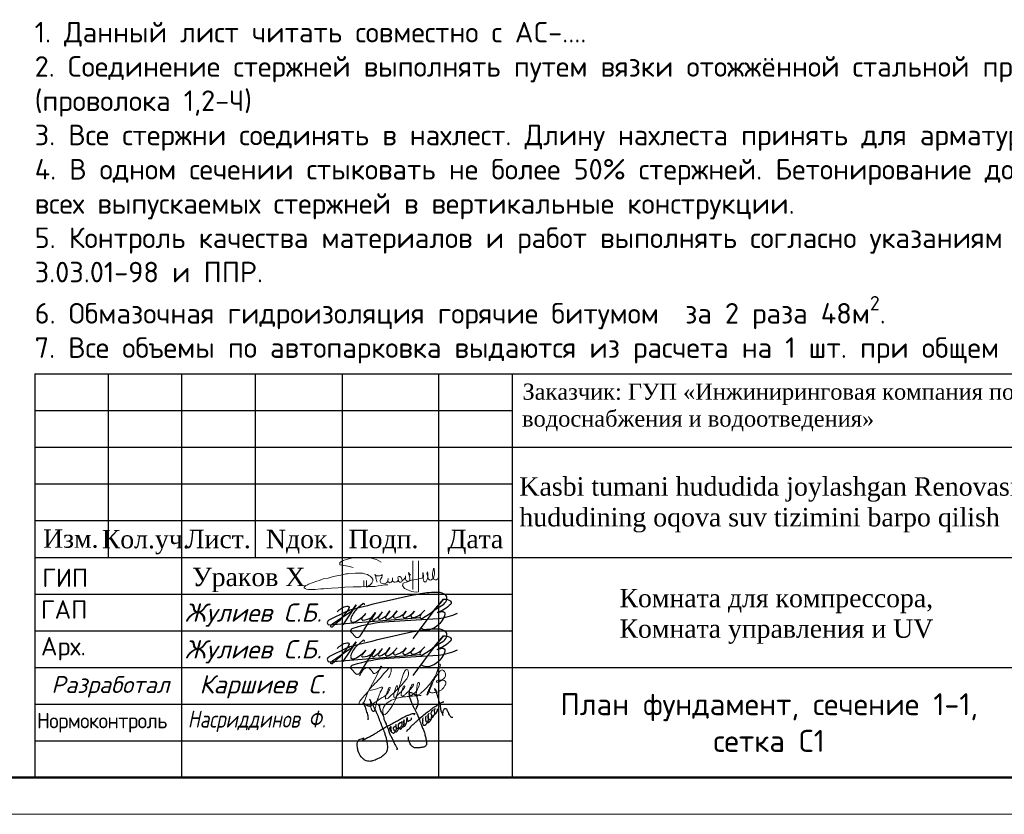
# Model space of a CAD drawing. Header units: millimetres. Extents: x 2842173 to 10151342, y -218675 to 375325.
# Tile 33 of 107: x 2951280 to 2964688, y -10775 to 48. Entities that reach past the tile are written whole.
import ezdxf
from ezdxf import colors
from ezdxf.entities.mleader import LeaderData, LeaderLine
from ezdxf.enums import TextEntityAlignment as Align
from ezdxf.math import Vec2, Vec3

# ---------------------------------------------------------------- set-up
doc = ezdxf.new("R2010")
doc.units = ezdxf.units.MM
for name, color, linetype in [('BC-Form$1$SHEET-TEXT', 7, 'Continuous'), ('GP', 7, 'Continuous'), ('SHTAMP', 7, 'Continuous'), ('TEXT', 7, 'Continuous')]:
    doc.layers.add(name, color=color, linetype=linetype)
doc.layers.add('Графа', color=7, linetype='Continuous', lineweight=30)
doc.layers.add('НАДПИСИ', color=7, linetype='Continuous', lineweight=13)
doc.layers.add('ПОДПИСИ', color=7, linetype='Continuous', lineweight=25, true_color=0xffffff)
doc.styles.add('geniso', font='geniso.shx', dxfattribs={"height": 250})
doc.styles.add('ISO', font='times.ttf')
doc.styles.add('ISOCPEUR', font='isocpeur.ttf')
doc.styles.add('PDF ISOCPEUR Italic', font='isocpeui.ttf')
doc.styles.add('style2', font='times.ttf', dxfattribs={"height": 350})
doc.styles.add('ГОСТ 250', font='isocpeui.ttf', dxfattribs={"height": 250})
doc.styles.add('ГОСТ 350', font='isocpeui.ttf', dxfattribs={"height": 350})
doc.styles.add('ГОСТ300', font='isocpeur.ttf')

# ---------------------------------------------------------------- blocks, each defined once
blk = doc.blocks.new('*U20')
at = {"lineweight": 50}
blk.add_line((395, 0), (0, 0), dxfattribs=at)
at = {"lineweight": 9}
blk.add_line((400, -5), (-20, -5), dxfattribs=at)
blk = doc.blocks.new('_Dot')
at = {"color": 0, "linetype": 'ByBlock', "lineweight": -2}
blk.add_line((-0.5, 0), (-1, 0), dxfattribs=at)
at = {"color": 0, "linetype": 'ByBlock', "const_width": 0.5}
blk.add_lwpolyline([(-0.25, 0, 1), (0.25, 0, 1)], format="xyb", close=True, dxfattribs=at)
blk = doc.blocks.new('подпис')
at = {"layer": 'ПОДПИСИ', "color": 5, "lineweight": 25}
for points in [[(11455381.02076253, 532518.8265893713), (11455520.01904331, 532605.2702562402, 0.1790300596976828), (11455562.38426757, 532677.7809668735, 0.2639526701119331), (11455545.66076253, 532730.5065893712, 0.1902036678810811), (11455439.45901756, 532772.4229382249, 0.04243607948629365), (11455181.10076253, 532752.0665893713, 0.01389890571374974), (11454173.66076253, 532516.8665893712), (11454115.122983, 532492.9723789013), (11453881.62076253, 532379.6665893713, 0.2217818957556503), (11453846.71110048, 532334.3072421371, 0.2704920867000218), (11453871.59758817, 532304.8980453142), (11455179.16571194, 532409.5663401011)], [(11454538.22076253, 532483.5465893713), (11454488.44919385, 532397.7542070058, 0.6452880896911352), (11454509.57958188, 532375.5303088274, 0.1289702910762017), (11454636.22076253, 532493.3465893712), (11454593.66471792, 532430.2462473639), (11454582.42349859, 532413.578232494, 0.6938576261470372), (11454605.04768595, 532386.9903729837, 0.1002803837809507), (11454700.90076253, 532446.3065893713), (11454745.98076253, 532507.0665893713), (11454700.90076253, 532446.3065893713), (11454684.07896387, 532423.6337303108, 0.6318076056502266), (11454708.26387874, 532389.2855289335, 0.1426768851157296), (11454804.78076253, 532452.1865893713), (11454847.90076253, 532505.1065893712), (11454804.78076253, 532452.1865893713, 0.2019410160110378), (11454796.94076253, 532428.6665893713, 0.5360950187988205), (11454830.26112056, 532405.1456650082, 0.09716650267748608), (11454943.94076253, 532461.9865893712), (11454981.18076253, 532503.1465893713), (11454943.94076253, 532461.9865893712, 0.1970871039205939), (11454931.50490046, 532430.8969341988, 0.4881573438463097), (11454969.61588562, 532408.5758270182, 0.09308930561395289), (11455063.50076253, 532465.9065893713), (11455098.78076253, 532503.1465893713), (11455063.50076253, 532465.9065893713, 0.2268041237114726), (11455047.82076253, 532430.6265893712, 0.3554158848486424), (11455072.65359272, 532410.4224256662, 0.1279368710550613), (11455200.70076253, 532467.8665893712), (11455245.78076253, 532516.8665893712), (11455200.70076253, 532467.8665893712, 0.1962325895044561), (11455176.61503475, 532419.8081579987, 0.5294087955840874), (11455206.4873876, 532399.5025652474, 0.06123247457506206), (11455381.02076253, 532518.8265893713), (11455512.34076253, 532675.6265893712), (11455381.02076253, 532518.8265893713), (11455075.26076253, 532109.1865893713)], [(11455512.34076253, 532675.6265893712, -0.1430989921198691), (11455604.46076253, 532656.0265893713, -0.4709364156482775), (11455617.20360619, 532603.8353161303, -0.1267238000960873), (11455422.18076253, 532481.5865893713), (11455496.66076253, 532497.2665893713, -0.5178320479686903), (11455533.44071973, 532462.0553827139, -0.1764750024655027), (11455420.31685878, 532289.3910754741, -0.1730786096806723), (11455270.70117688, 532232.9431715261, -0.1633059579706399), (11455188.27827521, 532260.6010775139)], [(11453991.38076253, 532491.3865893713, -0.1634131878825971), (11454128.58076253, 532575.6665893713, -0.667805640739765), (11454157.77631411, 532540.4816576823, -0.07943418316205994), (11453916.90076253, 532275.7865893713, -0.8665421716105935), (11453897.75835008, 532296.8279901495), (11453922.78076253, 532318.9065893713), (11454157.98076253, 532477.6665893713), (11454199.402983, 532506.6923789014), (11454263.82076253, 532591.3465893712), (11454071.74076253, 532309.1065893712)], [(11454383.13191177, 532593.1715958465, 0.6195339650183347), (11454359.7346624, 532609.2129194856), (11454272.62677659, 532534.0152307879, 0.1142519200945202), (11454185.42076253, 532395.3465893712, 0.2155377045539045), (11454192.20979691, 532352.8259456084, 0.2402728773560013), (11454244.70532085, 532349.124356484, 0.088579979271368), (11454402.98076253, 532469.8265893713), (11454351.11930181, 532410.1073315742), (11454341.92672384, 532399.5219387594, 0.5390945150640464), (11454362.38253118, 532374.4334744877, 0.1119156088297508), (11454481.38076253, 532411.0265893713), (11454538.22076253, 532483.5465893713), (11454481.38076253, 532411.0265893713), (11454316.88571881, 532145.5914051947, -0.3584232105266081), (11454263.82076253, 532124.8665893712), (11454185.42076253, 532207.1865893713, -0.4021260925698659), (11454220.70076253, 532260.1065893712, -0.05884634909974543), (11454732.26076253, 532356.1465893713), (11455437.86076253, 532399.2665893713, 0.09127989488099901), (11455712.26076253, 532475.7065893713)]]:
    blk.add_lwpolyline(points, format="xyb", dxfattribs=at)
blk.add_lwpolyline([(11454115.122983, 532492.9723789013), (11454173.66076253, 532516.8665893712)], dxfattribs=at)
blk = doc.blocks.new('A$C6E532752')
at = {"color": 5, "lineweight": 25}
for points in [[(2046.206071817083, 1804.097365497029), (2069.547857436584, 1871.953801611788), (2101.376143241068, 1944.051351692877), (2114.107457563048, 2003.425559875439), (2114.107457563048, 2056.438790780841), (2099.25530021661, 2124.295226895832), (2073.789543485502, 2221.839460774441), (2014.377786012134, 2300.299375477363), (1903.424538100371, 2359.967700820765), (1855.492860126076, 2375.934655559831), (1800.904612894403, 2377.265119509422), (1790.253476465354, 2367.951871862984), (1791.582913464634, 2336.01796238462), (1799.57204780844, 2288.117098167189), (1807.561182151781, 2236.22345475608), (1818.21231858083, 2190.984905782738), (1846.174288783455, 2131.108478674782), (1864.814559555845, 2060.586952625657), (1890.11139958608, 2014.017939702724), (1957.493522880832, 1857.665534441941), (2008.612721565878, 1770.394591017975), (2053.344366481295, 1685.251834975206), (2112.981346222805, 1540.50873349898), (2153.45253656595, 1434.079941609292), (2221.707396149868, 1250.395450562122), (2279.217276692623, 1118.424248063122), (2326.076020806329, 992.838995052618), (2364.495186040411, 847.3897349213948), (2392.18501266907, 704.7762081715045), (2398.575694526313, 623.8898268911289), (2394.315239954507, 570.6754309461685), (2362.364958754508, 528.1047465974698), (2328.284450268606, 504.6905233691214), (2294.207069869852, 489.7904370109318), (2253.735879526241, 483.4044875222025), (2187.708217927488, 477.0185380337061), (2145.106800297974, 466.3762137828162), (2062.037320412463, 466.3762137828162), (2017.308803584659, 466.3762137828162), (1987.488749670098, 466.3762137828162), (1944.890460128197, 487.6608622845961), (1912.940178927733, 508.9468981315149), (1883.120125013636, 532.3611213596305), (1855.430298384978, 574.933193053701), (1823.480017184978, 638.7899132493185), (1801.789861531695, 681.5048814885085), (1783.011954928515, 738.8327556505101), (1780.881727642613, 757.9906041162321), (1778.751500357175, 800.5612884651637), (1777.106126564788, 847.8877918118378)], [(2742.715320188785, 2429.273912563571), (2708.79121605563, 2488.231917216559), (2682.243141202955, 2516.236865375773), (2685.192927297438, 2488.231917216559), (2725.016603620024, 2429.273912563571), (2736.815747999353, 2401.270351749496), (2758.937579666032, 2329.046553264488), (2784.012325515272, 2236.190158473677), (2801.711042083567, 2186.076478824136), (2816.459972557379, 2124.170365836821), (2835.632018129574, 2047.526485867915), (2868.082793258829, 1947.2991265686), (2878.40548054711, 1889.815869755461), (2884.305052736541, 1839.70219010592), (2893.154411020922, 1773.375995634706), (2934.451416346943, 1684.939682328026), (2949.200346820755, 1649.565157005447), (2956.576376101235, 1618.613487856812), (2962.475948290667, 1587.660431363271), (2966.899063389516, 1625.983065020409), (2966.899063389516, 1656.934734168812), (2971.325306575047, 1687.887790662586), (2987.547566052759, 1767.479778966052), (3018.521884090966, 1820.54156694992), (3030.321028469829, 1830.859252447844), (3087.843421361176, 1813.171989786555), (3105.542137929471, 1777.797464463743), (3118.814611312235, 1748.319155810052), (3152.73871544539, 1695.25736782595), (3166.011188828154, 1642.195579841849), (3207.308194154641, 1584.712323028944), (3241.232298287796, 1543.442968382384), (3278.103060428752, 1531.651922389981), (3307.604049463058, 1534.59864337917)], [(384.9447256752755, 1433.355747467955), (380.4371522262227, 1569.275334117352), (320.9159117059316, 1748.782529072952), (257.8943417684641, 1943.563006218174), (210.2629601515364, 2040.162458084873), (245.4476833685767, 2007.407240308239), (286.797866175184, 1974.50357660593), (353.4136081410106, 1930.885446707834), (398.5925695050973, 1917.876311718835), (436.1139737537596, 1916.346070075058), (474.3986312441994, 1940.834098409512), (484.3553323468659, 1982.15478482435), (467.2665927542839, 2067.42378927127), (447.6659992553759, 2120.062437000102), (426.8423237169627, 2156.786849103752), (466.0403826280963, 2093.131293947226), (506.4646516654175, 2007.440536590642), (555.4630073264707, 1921.751166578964), (602.0120708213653, 1822.594837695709), (711.4200437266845, 1592.3399463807), (748.6536639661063, 1490.507428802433), (825.079086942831, 1290.758868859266), (868.1903827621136, 1186.968807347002), (942.7295692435, 996.3323300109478), (981.9213719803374, 874.9174363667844), (1013.277316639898, 753.5011553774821), (1032.871653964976, 630.1273304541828), (1048.549626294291, 522.4207937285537), (1042.653182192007, 416.0044879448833), (1007.380872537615, 308.2965638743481), (928.9972670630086, 226.0478097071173), (815.3382238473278, 135.966105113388), (703.6404912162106, 81.13267743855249), (535.1148010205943, 12.59228019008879), (401.8614204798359, 0.8414672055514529), (313.6806463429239, 18.46629933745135), (227.4580547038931, 71.34079573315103), (137.3159699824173, 159.4649563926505), (35.41540601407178, 347.4640906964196), (11.90157560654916, 492.3792229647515), (7.982082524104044, 660.7932065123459), (74.6072087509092, 750.8762984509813), (213.738264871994, 813.5426765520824), (217.1603921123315, 816.5337925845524), (215.9310538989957, 774.7538949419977), (182.72953787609, 707.170765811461), (202.4052054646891, 721.9154695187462), (286.0189724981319, 778.440070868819), (362.2535821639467, 822.6769566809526), (423.7330051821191, 853.3969391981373), (562.67950416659, 928.3538075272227), (731.611845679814, 1029.086160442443), (844.8955184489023, 1104.559121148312), (993.6704669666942, 1191.516524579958), (1118.065104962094, 1256.632954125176), (1274.050294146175, 1345.427202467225), (1396.471109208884, 1406.596635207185), (1522.839570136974, 1481.578475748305), (1750.173297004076, 1594.364082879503), (1859.184002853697, 1631.997206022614), (1961.954175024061, 1660.028513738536), (1990.666886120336, 1660.028513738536), (2000.420261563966, 1660.124240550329), (1991.020359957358, 1645.251901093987), (1976.91894350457, 1626.464473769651), (1958.119140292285, 1607.675659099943)], [(1706.752320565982, 1035.527603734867), (1747.010800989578, 1085.469252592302), (1819.194537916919, 1143.732197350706), (1891.378274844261, 1238.063339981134), (1978.830204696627, 1312.974425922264), (2059.344037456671, 1390.658814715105), (2164.841901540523, 1487.764647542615), (2228.695542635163, 1541.866944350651), (2392.679250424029, 1676.708563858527), (2462.088374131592, 1723.874135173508), (2559.259270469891, 1807.107904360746), (2641.158845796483, 1859.822856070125), (2721.67267855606, 1912.537807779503), (2859.249075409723, 2009.382819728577), (2948.427709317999, 2051.158555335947), (2988.836337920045, 2062.297549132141), (2996.09037180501, 2054.603333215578)], [(794.7804357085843, 1929.900431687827), (766.0395718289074, 1944.260840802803), (746.8800386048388, 1957.823526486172), (731.7119444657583, 1968.993041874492), (756.4613692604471, 1918.732303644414), (777.2162268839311, 1862.088390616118), (824.318961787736, 1731.250649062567), (861.039575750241, 1649.877309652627), (906.7722085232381, 1551.504830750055), (928.4811326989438, 1464.719458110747), (970.625849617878, 1361.34282543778), (998.7223275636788, 1298.80685777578), (1019.154992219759, 1250.309435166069), (1060.086011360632, 1147.851224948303), (1085.626842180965, 1069.99896739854), (1109.891413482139, 993.4244546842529), (1161.07317390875, 879.343067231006), (1222.374295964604, 765.7569619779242), (1251.747033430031, 693.0101343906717), (1282.396030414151, 624.0937666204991), (1324.575156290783, 550.9806799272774), (1376.936205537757, 469.3007372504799), (1387.149409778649, 436.922877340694), (1385.547829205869, 415.3011039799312), (1368.718720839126, 405.6909644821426), (1364.711641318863, 408.8943443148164)], [(2396.720738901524, 1571.303632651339), (2369.888008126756, 1531.973786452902), (2367.204109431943, 1503.370892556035), (2362.730944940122, 1468.511072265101), (2364.520210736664, 1422.924299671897), (2379.725841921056, 1396.109693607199), (2400.299270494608, 1370.187150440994), (2431.398803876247, 1345.60395172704), (2460.224034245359, 1344.265994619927), (2479.902829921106, 1343.372544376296), (2493.31919530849, 1364.823674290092), (2508.524826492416, 1391.639667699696), (2559.509517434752, 1447.058555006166), (2580.145507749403, 1567.162407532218), (2580.145507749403, 1600.253362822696), (2569.27227713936, 1620.793007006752), (2560.820185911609, 1642.187255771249), (2559.131018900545, 1670.899749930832), (2569.27227713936, 1697.923845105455), (2582.228813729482, 1730.014524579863), (2598.013141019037, 1762.173183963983), (2617.729473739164, 1772.306352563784)], [(2574.439897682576, 1490.590253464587), (2602.630197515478, 1514.841461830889), (2618.361347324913, 1528.061473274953), (2634.092497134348, 1554.502883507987), (2640.886702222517, 1569.151860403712), (2659.855822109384, 1603.655766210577), (2699.898064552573, 1635.589042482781), (2712.479230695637, 1645.877593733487), (2727.922596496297, 1665.883110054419), (2741.651770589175, 1684.746841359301), (2773.010843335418, 1745.149072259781), (2779.326451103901, 1787.033020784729), (2781.62246700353, 1808.263562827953), (2782.194906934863, 1823.180297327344), (2775.306859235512, 1789.902050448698), (2777.60287513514, 1775.558289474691), (2793.678114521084, 1754.902108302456), (2801.141730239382, 1748.591075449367), (2814.92408181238, 1745.722045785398), (2841.906960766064, 1748.591075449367)], [(2581.894117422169, 1587.58870016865), (2613.544093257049, 1576.288363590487), (2640.120320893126, 1580.243684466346), (2650.302244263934, 1592.112421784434), (2661.610278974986, 1605.675107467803), (2679.143206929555, 1630.540493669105), (2687.057267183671, 1672.92666111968), (2683.10023705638, 1709.094747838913), (2674.61686495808, 1730.56946261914), (2671.78907425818, 1756.000885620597), (2669.530595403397, 1791.691725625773), (2677.447783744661, 1808.080433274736), (2687.626579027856, 1818.252447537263), (2704.027139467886, 1819.947783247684), (2712.510511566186, 1817.687798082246)], [(1178.186938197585, 1041.131090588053), (1183.880056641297, 1072.840250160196), (1175.743902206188, 1086.660982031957), (1165.981142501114, 1109.427315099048), (1170.864086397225, 1133.81822927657), (1174.930599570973, 1159.0235150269), (1176.560332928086, 1187.47935034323), (1170.050783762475, 1192.358643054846), (1154.591777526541, 1193.984611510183), (1138.319468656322, 1180.975476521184), (1125.303498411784, 1161.462467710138), (1119.607251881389, 1141.949458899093), (1126.930103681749, 1111.866267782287), (1137.506166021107, 1084.222029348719), (1154.591777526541, 1051.699885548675), (1189.576303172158, 1015.112820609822), (1234.323588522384, 985.0296294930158), (1242.459742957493, 980.1517241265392), (1267.681508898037, 978.5257556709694), (1299.409695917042, 1006.982978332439), (1323.004856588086, 1037.877766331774), (1339.27716545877, 1067.147973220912), (1359.747367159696, 1125.825734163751), (1356.481644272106, 1168.264620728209), (1352.39636257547, 1190.2998229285), (1349.130639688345, 1210.703507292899), (1349.130639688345, 1234.37161467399), (1349.130639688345, 1252.326634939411), (1349.130639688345, 1274.363224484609), (1336.0646200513, 1239.268942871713), (1332.795769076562, 1222.945440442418), (1331.162907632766, 1213.967930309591), (1302.581576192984, 1209.071989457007), (1299.312725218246, 1204.17466125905), (1291.964848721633, 1181.322312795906), (1255.212953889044, 1175.609225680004), (1246.229087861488, 1151.125359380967), (1261.747527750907, 1109.502231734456), (1274.813547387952, 1085.018365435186), (1289.512428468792, 1051.556989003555), (1310.745883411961, 1034.41772765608), (1336.0646200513, 1025.440217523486), (1363.013090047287, 1023.807312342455), (1376.082237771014, 1036.866391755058), (1388.331826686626, 1049.924083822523), (1399.764984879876, 1067.879104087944), (1415.280296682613, 1090.731452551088), (1431.61516729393, 1156.02268757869), (1431.61516729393, 1173.977707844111), (1429.982305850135, 1222.129681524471), (1430.798736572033, 1266.201473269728), (1434.064459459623, 1281.707829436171), (1437.333310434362, 1297.214185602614), (1451.290834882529, 1311.666159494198), (1473.4251788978, 1314.123147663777), (1479.162090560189, 1328.869238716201), (1484.082571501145, 1345.25378432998), (1525.889455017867, 1340.338420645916), (1526.709013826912, 1343.615329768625), (1545.565122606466, 1371.470444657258), (1545.565122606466, 1380.481251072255), (1542.286887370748, 1322.31542047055), (1532.449053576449, 1233.837486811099), (1507.856033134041, 1193.694656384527), (1490.639041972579, 1173.214668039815), (1470.143815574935, 1154.371746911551), (1447.189912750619, 1141.264110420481), (1418.499098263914, 1133.8903712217), (1395.545195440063, 1131.433383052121), (1372.591292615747, 1136.348746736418), (1360.294782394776, 1149.456383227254)], [(1431.63023398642, 1173.11633534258), (1448.009471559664, 1156.830122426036), (1470.143815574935, 1132.251916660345), (1479.981649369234, 1124.879564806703), (1492.278159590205, 1119.144280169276), (1505.394228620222, 1118.325746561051), (1513.592944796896, 1124.879564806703), (1520.972102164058, 1130.613462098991), (1537.366406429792, 1144.54101954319), (1550.482475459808, 1156.010201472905), (1574.25593709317, 1180.58701989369), (1593.931604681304, 1206.803680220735), (1602.949879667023, 1225.645214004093), (1607.04767371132, 1238.752850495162), (1609.506350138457, 1252.680407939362), (1617.705066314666, 1282.172590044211), (1622.622419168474, 1317.400056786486), (1625.903782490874, 1344.435250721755), (1633.279811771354, 1391.131899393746), (1630.821135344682, 1422.262536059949), (1630.821135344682, 1442.7439117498), (1617.705066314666, 1418.985626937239), (1610.325908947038, 1398.504251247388), (1600.491203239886, 1381.301172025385), (1602.949879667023, 1340.338420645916), (1617.705066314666, 1316.581523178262), (1634.922057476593, 1296.918681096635), (1651.316361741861, 1291.184783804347), (1665.251989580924, 1290.364862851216), (1717.735034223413, 1369.107795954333), (1718.554593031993, 1380.576977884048), (1720.193710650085, 1402.696808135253), (1731.67066206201, 1431.370456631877), (1740.688937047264, 1451.031911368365), (1743.970300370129, 1470.693366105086), (1744.789859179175, 1490.354820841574), (1738.230260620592, 1507.559287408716), (1729.211985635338, 1509.197741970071), (1727.572868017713, 1503.462457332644), (1719.374151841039, 1486.259378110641), (1712.817681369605, 1470.693366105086), (1704.618965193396, 1444.478093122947), (1704.618965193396, 1428.093547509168), (1716.095916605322, 1412.527535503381), (1732.493348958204, 1404.335262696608), (1746.428976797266, 1399.419899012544), (1762.823281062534, 1396.142989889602), (1784.95762507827, 1398.599978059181), (1798.893252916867, 1408.430705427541), (1821.847155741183, 1416.622978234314), (1834.9632247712, 1425.635171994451), (1857.09756878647, 1434.647365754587), (1868.574520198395, 1444.478093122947), (1877.592795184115, 1455.127354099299), (1880.871030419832, 1470.693366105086), (1880.871030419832, 1480.524093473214), (1877.592795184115, 1493.631729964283), (1875.134118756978, 1503.462457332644)], [(2278.707398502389, 1501.604802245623), (2264.61536631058, 1460.76136254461), (2268.841411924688, 1419.916535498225), (2261.796959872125, 1363.580613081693), (2264.61536631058, 1307.243303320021), (2278.707398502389, 1264.990320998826), (2318.16821672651, 1252.315536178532), (2344.947770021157, 1253.723691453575), (2408.366607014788, 1314.285467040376), (2443.601379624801, 1367.805078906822), (2453.467366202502, 1397.381889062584), (2474.606978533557, 1467.802138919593), (2471.788572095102, 1514.280974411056), (2466.151759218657, 1559.350267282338), (2460.514946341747, 1587.517534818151), (2460.514946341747, 1626.95420658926), (2468.970165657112, 1643.854844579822), (2485.880604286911, 1657.939172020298), (2454.349486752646, 1623.496942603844), (2449.926371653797, 1577.542523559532), (2446.388505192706, 1520.098112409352), (2450.81162029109, 1481.213603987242), (2482.646162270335, 1457.352655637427), (2515.365952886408, 1453.817700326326), (2550.556932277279, 1457.118194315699), (2569.422425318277, 1493.16280732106), (2573.864308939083, 1512.016827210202), (2589.401517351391, 1561.370241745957), (2589.723710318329, 1562.176289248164)], [(1530.306610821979, 1229.293488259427), (1542.302527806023, 1211.813383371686), (1557.057714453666, 1204.441031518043), (1585.428251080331, 1194.20264315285), (1591.067052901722, 1202.197102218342), (1608.705559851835, 1199.525667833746), (1619.362952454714, 1205.259565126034), (1644.775531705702, 1223.283952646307), (1669.368552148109, 1249.499225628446), (1675.928150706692, 1260.148486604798), (1684.943297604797, 1281.449783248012), (1698.13667327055, 1313.373595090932), (1704.257351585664, 1323.816470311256), (1703.799406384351, 1324.04960184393)]]:
    blk.add_spline(points, degree=3, dxfattribs=at)
blk = doc.blocks.new('A$C194E077B')
at = {"color": 5, "lineweight": 20}
for points in [[(-162.2544096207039, 199.7434229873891), (-240.4484645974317, 220.6954568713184), (-363.7708476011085, 241.0990534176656), (-363.7708476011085, 276.1616470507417), (-310.3631611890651, 306.9965891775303), (-248.3861532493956, 323.603278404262), (-145.3415479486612, 351.2139971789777), (-37.20661012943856, 351.2139971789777), (76.14627316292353, 351.2139971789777), (194.5864970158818, 319.4780348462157), (265.6846752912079, 278.4294824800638)], [(835.2751156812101, 300.1175734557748), (835.2751156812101, -170.9497752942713), (798.7631466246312, -176.9175655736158), (728.5535804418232, -165.4817502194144), (620.1258657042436, -121.4862891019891), (592.9732395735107, -75.04949680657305), (601.8662064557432, -42.03351798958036), (665.1668836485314, -20.08791127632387), (729.7600514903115, 6.524556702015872), (797.6828921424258, 16.8188391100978), (885.2531333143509, 35.54044824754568), (885.2531333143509, 35.54044824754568), (904.7859178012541, 45.17574729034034)], [(747.6666440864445, 298.6816550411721), (746.2527769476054, -137.625113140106)], [(962.3765172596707, 113.5266920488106), (966.7742989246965, 97.11394743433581), (977.8299313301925, 53.12657872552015), (986.705751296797, 20.00156765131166), (1013.03803035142, 4.798619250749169), (1031.839896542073, 9.836564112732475), (1060.60747799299, 38.6041455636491), (1075.853176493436, 95.50186696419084), (1075.853176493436, 122.5859678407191), (1073.676376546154, 180.1113364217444)], [(1063.925040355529, 182.080066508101), (1055.681247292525, 151.3138119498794), (1045.44982268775, 113.1296154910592), (1045.44982268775, 80.16596012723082), (1054.694882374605, 45.66292765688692), (1069.736477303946, 19.61012101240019), (1087.975179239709, 9.080001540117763), (1109.252766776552, 9.080001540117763), (1131.614045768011, 31.44128053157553), (1138.474853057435, 57.04616191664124), (1138.474853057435, 93.35557849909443)], [(42.05177246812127, -99.20019937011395), (83.06963820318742, -75.51852354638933), (95.62863474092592, -68.2675835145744), (110.4253241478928, -53.47089410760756), (122.3907353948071, -41.50548286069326), (130.8750715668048, -26.81018154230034), (136.7864069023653, -4.748777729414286), (136.7864069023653, 21.53364607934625), (124.8524340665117, 42.20389336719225), (109.6659834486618, 57.39034398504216), (99.92591582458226, 67.1304116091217), (80.30695065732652, 78.45742642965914), (58.30450778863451, 91.16054274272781), (13.0961304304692, 103.2740909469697), (-18.90538802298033, 111.8488719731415), (-86.595019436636, 111.8488719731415), (-126.6805462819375, 111.8488719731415), (-230.8532248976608, 105.0649502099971), (-248.8390005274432, 100.2456761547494), (-271.038254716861, 100.2456761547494), (-316.8142624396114, 87.98003185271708), (-347.8845914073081, 79.65476229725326), (-409.2683891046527, 69.94344542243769), (-436.2532585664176, 65.67426319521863), (-496.8529337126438, 49.43662917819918), (-542.8993285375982, 37.09853487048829), (-616.9775303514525, 24.26447264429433), (-665.3555747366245, 4.769887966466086), (-728.1785342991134, -12.06347331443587), (-786.7814659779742, -36.63670061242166), (-841.0117928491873, -57.69081082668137), (-858.5049702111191, -64.48227430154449), (-880.3153924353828, -77.07452744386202), (-894.0726033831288, -90.83173839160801), (-904.4079418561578, -101.167076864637), (-904.4079418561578, -112.2755301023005), (-893.9757900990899, -122.7076818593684), (-871.1194254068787, -130.2353718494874), (-840.4398756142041, -134.081221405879), (-808.3811494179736, -134.2097729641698), (-760.2624158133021, -134.2097729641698), (-736.7498630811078, -134.2097729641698), (-653.585880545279, -127.3688624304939), (-611.7686853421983, -123.9290597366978), (-490.563826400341, -116.1595425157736), (-388.5334769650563, -108.7773857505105), (-287.3057848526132, -101.6620965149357), (-158.1883137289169, -96.81179389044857), (-38.8776144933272, -96.81179389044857), (84.74035741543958, -89.47234771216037), (174.1118179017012, -89.47234771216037), (221.6060949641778, -81.85631366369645), (269.1003720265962, -75.20553888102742), (318.1073958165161, -67.04295659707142), (369.2320238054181, -63.11284620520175), (369.2320238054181, -63.11284620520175)], [(0, 0), (0, -92.172981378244)], [(41.15087875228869, 2.42133409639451), (41.23947148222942, -97.7932527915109)], [(203.088096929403, -24.0591691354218), (196.4213109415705, 0.8216148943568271), (190.8937137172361, 21.45088857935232), (184.7601887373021, 44.34151543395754), (184.7601887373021, 65.27444187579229), (175.5787288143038, 81.17719695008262), (168.5294168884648, 93.38696336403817), (188.5064732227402, 73.40990702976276), (200.4919787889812, 70.19840049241), (219.7813791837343, 70.19840049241), (241.5791639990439, 70.19840049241), (258.7997285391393, 74.8126368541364), (272.1971487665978, 78.4024647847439), (279.1524812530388, 90.44945403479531), (279.1524812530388, 70.04889638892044), (274.1359315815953, 51.32687813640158), (262.4684565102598, 26.24771665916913), (251.8804355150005, -0.2958822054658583), (251.8804355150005, -16.47008694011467), (261.2771289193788, -32.74563733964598), (282.259291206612, -44.85969438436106), (302.7043217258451, -50.33792380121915), (328.7434857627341, -43.36075082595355), (346.7897109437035, -32.94175785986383), (360.7508457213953, -18.98062308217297), (368.155257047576, -6.155806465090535), (370.6627580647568, 33.08915586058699), (368.155257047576, -6.155806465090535), (372.2777313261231, -21.54108992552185), (382.0610925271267, -27.18951614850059), (392.163115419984, -33.02192178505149), (406.2885427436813, -29.23702494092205), (418.3444147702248, -26.00666376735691), (432.7706854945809, -11.58039304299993), (437.5745841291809, -3.259796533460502), (437.5745841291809, 38.88784123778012), (437.5745841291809, -3.259796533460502), (452.5390460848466, -18.2242584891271), (463.8060653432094, -24.72927509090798), (477.4434255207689, -24.72927509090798), (504.2163590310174, -20.03774645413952), (520.7946595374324, -3.459445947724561), (527.8734682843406, 8.801410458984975), (524.1269463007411, 22.78362085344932), (521.7185289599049, 40.9794443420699), (521.7185289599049, 47.73200879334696), (525.9580116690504, 54.5381206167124), (534.7997369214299, 63.37984586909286), (549.1751194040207, 63.37984586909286), (568.560710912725, 48.85369395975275), (579.0630990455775, 24.73178537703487), (585.3898042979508, 1.120199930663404), (580.3427368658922, -17.71571215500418), (565.4721935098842, -26.30122436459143), (548.660719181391, -26.30122436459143), (530.5041369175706, -8.144642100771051), (527.8734682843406, 8.801410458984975)], [(592.8985166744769, 1.864389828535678), (614.8021364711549, 19.86218934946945), (620.7994601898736, 30.24985873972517), (635.0700924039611, 44.52049095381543), (637.1924162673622, 69.8023532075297), (635.0700924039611, 44.52049095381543), (635.0700924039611, 19.37587776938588), (645.8683202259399, 0.672798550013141), (664.0536994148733, -9.826535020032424), (679.5393743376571, -9.826535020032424), (701.1637827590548, 0.2518442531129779), (704.6022413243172, 13.08434631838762), (704.6022413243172, 34.95036695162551), (698.5661520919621, 65.94750181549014), (686.3942246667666, 94.19598949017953), (679.7147308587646, 121.9397105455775)], [(681.6744153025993, 122.8952947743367), (690.7926054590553, 107.1021261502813), (705.0528414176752, 87.22385435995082), (717.383672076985, 87.22385435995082)], [(898.0572597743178, 116.2493360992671), (898.0572597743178, 60.11319226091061), (905.7786058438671, 31.29673642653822), (917.1929428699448, -11.30214928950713)], [(909.9510945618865, 54.70704719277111), (903.4646544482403, 116.2431989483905)], [(951.5736010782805, -13.16716199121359), (967.4217099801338, 14.28256783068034), (977.8299313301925, 53.12657872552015), (977.8299313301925, 112.2285032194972), (972.6938103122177, 131.3967678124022)]]:
    blk.add_lwpolyline(points, dxfattribs=at)
for centre, radius, start, end in [((1068.241640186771, 178.3265749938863), 5.720291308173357, 18.18012315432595, 138.9914690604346), ((680.8262248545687, 122.1475150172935), 1.130752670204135, 41.39997294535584, 190.5897412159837), ((900.7601133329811, 115.5028211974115), 2.804050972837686, 15.30983531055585, 164.5601084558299), ((899.2257711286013, 54.35408662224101), 10.73112966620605, 301.2070641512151, 10.14962501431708), ((978.7416052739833, 116.0060813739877), 16.55184210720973, 111.9119975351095, 188.6150681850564), ((934.8374322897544, -3.86241744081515), 19.14882808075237, 202.8625354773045, 330.9274189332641)]:
    blk.add_arc(centre, radius, start, end, dxfattribs=at)
blk = doc.blocks.new('ПЛДПИС')
at = {"color": 0, "linetype": 'ByBlock', "lineweight": 9}
for points in [[(1768166.622939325, 34601.31946445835), (1768273.62699845, 34709.74903991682), (1768312.465476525, 34692.99817348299), (1768357.246930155, 34634.29305133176), (1768439.246050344, 34683.11757885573), (1768465.416492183, 34729.61629575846), (1768458.364654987, 34729.66768884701), (1768451.992512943, 34715.79374189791), (1768444.483188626, 34692.82212481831), (1768247.755159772, 34290.51834176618), (1768238.529169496, 34262.47630444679), (1768224.403710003, 34235.83281521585), (1768215.062258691, 34223.76418718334), (1768174.938859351, 34212.81532431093), (1768275.898370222, 34380.0365296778), (1768300.106936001, 34411.55562595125), (1768455.696627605, 34579.24271677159), (1768495.193346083, 34626.84841690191), (1768529.199184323, 34664.38879577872), (1768566.591960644, 34702.48480578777), (1768591.767899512, 34709.36195154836), (1768597.872084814, 34695.26931060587), (1768595.82428532, 34655.09085011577), (1768563.116134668, 34579.2007539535)], [(1768291.063409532, 34399.50027035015), (1768434.172300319, 34436.96983485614), (1768461.991874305, 34447.1697227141), (1768479.223889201, 34445.56232186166), (1768464.05928039, 34405.14767185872), (1768449.816181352, 34379.42925822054), (1768442.692453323, 34361.74784884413), (1768432.383743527, 34337.08900760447), (1768424.475751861, 34313.52254286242), (1768403.074068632, 34251.29972782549), (1768390.138075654, 34195.46387086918), (1768376.877484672, 34148.31453933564), (1768362.529817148, 34113.01842225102), (1768319.857161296, 34171.47751365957), (1768389.752479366, 34246.48080567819), (1768422.493307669, 34268.90787471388), (1768476.568285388, 34304.20399179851), (1768516.753082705, 34328.4035756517), (1768535.154957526, 34344.95543055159), (1768555.027326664, 34375.48292510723), (1768567.540688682, 34396.0806188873), (1768581.524545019, 34423.66667923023), (1768583.857729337, 34440.03483117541), (1768567.28362449, 34434.74243653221), (1768560.223073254, 34422.36326302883), (1768555.036040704, 34410.69593847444), (1768547.685747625, 34390.67340989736), (1768536.573167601, 34364.04741618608), (1768531.037573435, 34347.45510289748), (1768523.580533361, 34323.87879692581), (1768520.694007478, 34309.03056823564), (1768518.820488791, 34299.94930015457), (1768519.108052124, 34288.70514847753), (1768544.350448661, 34291.73187334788), (1768563.59976391, 34304.25866529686), (1768592.894189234, 34331.00166029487), (1768637.287868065, 34368.34365968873), (1768668.33599402, 34403.61134655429), (1768685.679112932, 34438.28090534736), (1768685.561473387, 34456.86224050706), (1768678.485672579, 34464.36672489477), (1768654.352137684, 34428.35219804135), (1768645.799307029, 34402.01816081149), (1768637.017732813, 34371.29602860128), (1768632.62585645, 34343.11512059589), (1768631.702168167, 34323.24895822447), (1768635.168177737, 34310.31320850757), (1768651.578894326, 34308.003799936), (1768663.364633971, 34316.55036120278), (1768696.183888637, 34351.19914406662), (1768731.778565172, 34384.23177831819), (1768761.822397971, 34414.72318836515), (1768778.46403663, 34443.59735632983), (1768780.082669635, 34461.61555445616), (1768774.767104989, 34465.77292727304), (1768760.436865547, 34450.29595335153), (1768750.729424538, 34420.03635893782), (1768739.867373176, 34379.61186770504), (1768733.721796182, 34358.56585123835), (1768731.552000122, 34346.71154331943), (1768735.601850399, 34332.54563988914), (1768747.605441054, 34323.0051144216), (1768768.279501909, 34330.20561415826), (1768801.137969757, 34358.41932626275), (1768824.739948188, 34380.39041832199), (1768868.667425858, 34427.64909685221), (1768892.51993295, 34460.51552366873), (1768899.698123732, 34484.58607806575), (1768891.888165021, 34487.25523825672), (1768873.344687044, 34465.24806168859), (1768857.999261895, 34431.27066938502), (1768849.65774672, 34405.33793563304), (1768845.026234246, 34385.65766315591), (1768845.026234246, 34356.94642221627), (1768849.890847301, 34342.35953284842), (1768866.569520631, 34333.79219565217), (1768879.605725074, 34338.52473367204), (1768914.816983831, 34364.45528048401), (1768944.466506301, 34396.31243452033), (1768964.480478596, 34438.17155835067), (1768983.013064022, 34481.51124051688), (1768980.418458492, 34510.77577726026), (1768959.291267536, 34501.88477295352), (1768953.479002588, 34480.33794724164), (1768949.074055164, 34443.72638578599), (1768943.974163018, 34408.50353118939), (1768940.828394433, 34371.12654075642), (1768941.571266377, 34347.03958430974), (1768943.832559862, 34343.58968656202), (1768953.770922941, 34339.01023433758), (1768978.619009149, 34346.90071362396), (1769007.41455566, 34369.64598242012), (1769056.191396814, 34414.19832278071), (1769100.757177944, 34462.82055836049), (1769167.707150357, 34549.08221716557), (1769212.183612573, 34624.31404440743), (1769245.44292628, 34695.54267809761), (1769263.258781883, 34730.56433422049), (1769264.561530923, 34761.08417448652), (1769252.011134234, 34754.11658385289), (1769242.482331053, 34731.58563517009), (1769240.661096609, 34724.39825707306), (1769233.204056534, 34693.13048334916), (1769220.660195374, 34653.1838384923), (1769196.485268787, 34589.24208866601), (1769165.59181705, 34513.65597715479), (1769143.647684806, 34458.63584879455), (1769120.958502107, 34409.19351073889), (1769110.793573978, 34381.75834925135), (1769098.927229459, 34350.36482648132), (1769096.12784398, 34345.21239599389), (1769092.396056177, 34342.48309495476), (1769085.383432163, 34338.66032394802), (1769086.660039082, 34355.31387155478), (1769093.76198201, 34372.51306067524), (1769100.772427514, 34388.80138931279), (1769126.396063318, 34444.7750234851), (1769163.319631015, 34517.98611822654), (1769185.71689336, 34556.4040920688), (1769203.236471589, 34585.35370946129), (1769231.968841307, 34624.57538372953), (1769258.036893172, 34660.50461992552), (1769291.657839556, 34681.03998591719), (1769309.214452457, 34674.31951949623), (1769332.376371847, 34643.33058061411), (1769332.803359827, 34586.30393486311), (1769305.428201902, 34556.84038658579), (1769264.718383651, 34526.20791891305), (1769234.537304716, 34515.45145484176), (1769217.457785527, 34513.81453030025), (1769213.482004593, 34520.8291401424), (1769262.613942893, 34541.407151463), (1769301.91862213, 34539.06821920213), (1769332.265267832, 34526.27134017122), (1769342.502086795, 34499.39712877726), (1769323.33119791, 34458.08364646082), (1769301.164857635, 34425.75192645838), (1769267.018890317, 34400.00508260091), (1769222.686209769, 34379.04982414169), (1769168.171173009, 34370.66728336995), (1769130.454627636, 34373.19647940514), (1769120.607761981, 34380.69330950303), (1769120.607761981, 34410.91791287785)], [(1768636.017147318, 34367.17708131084), (1768796.963206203, 34544.91839505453), (1768831.69630806, 34623.92182271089), (1768811.16067907, 34686.24403457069), (1768787.722088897, 34673.02945001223), (1768772.699083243, 34647.20168937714), (1768752.264658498, 34588.33910755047), (1768722.817737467, 34494.0371640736), (1768702.047875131, 34420.74703919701), (1768681.295536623, 34355.78419627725), (1768651.247346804, 34268.69040682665), (1768486.543433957, 34082.24496575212), (1768485.683897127, 34141.58884797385), (1768626.92142605, 34278.91150822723), (1768814.818130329, 34318.38012930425), (1769006.533913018, 34331.74714941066)]]:
    blk.add_spline(points, degree=3, dxfattribs=at)
blk = doc.blocks.new('A$Cbab827f9')
at = {"layer": 'Графа'}
for p, q in [((-18499.99999999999, 5500), (0, 5500)), ((-18499.99999999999, 5500), (0, 5500)), ((-18499.99999999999, 5500), (-18499.99999999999, 0)), ((-17499.99999999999, 5500), (-17499.99999999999, 3000)), ((-16499.99999999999, 5500), (-16499.99999999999, 0)), ((-15499.99999999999, 5500), (-15499.99999999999, 3000)), ((-14314.21462638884, 5500.000000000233), (-14314.21462638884, 2.328306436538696e-10)), ((-12999.99999999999, 5500), (-12999.99999999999, 0)), ((-11999.99999999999, 5500), (-11999.99999999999, 0)), ((-18499.99999999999, 5000), (-11999.99999999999, 5000)), ((-18499.99999999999, 4500), (-11999.99999999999, 4500)), ((-11999.99999999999, 4500), (0, 4500)), ((-18499.99999999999, 4000), (-11999.99999999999, 4000)), ((-18499.99999999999, 3500), (-11999.99999999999, 3500)), ((-18499.99999999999, 3000), (0, 3000)), ((-18499.99999999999, 2500), (-11999.99999999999, 2500)), ((-18499.99999999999, 2000), (-11999.99999999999, 2000)), ((-18499.99999999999, 1500), (-11999.99999999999, 1500)), ((-11999.99999999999, 1500), (0, 1500)), ((-18499.99999999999, 1000), (-11999.99999999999, 1000)), ((-18499.99999999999, 500), (-11999.99999999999, 500)), ((-18499.99999999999, 0), (0, 0)), ((-18499.99999999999, 0), (0, 0))]:
    blk.add_line(p, q, dxfattribs=at)
at = {"color": 7, "lineweight": 30, "xscale": 0.8941363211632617, "yscale": 0.8941363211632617, "zscale": 0.8941363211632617}
blk.add_blockref('A$C194E077B', (-14019.8957039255, 2684.002336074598), dxfattribs=at)
at = {"color": 1, "lineweight": 15, "xscale": 0.9504, "yscale": 0.9504, "zscale": 0.9504}
for p in [(-10900253.93872628, -503823.6394794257), (-10900253.93872628, -504323.6394794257)]:
    blk.add_blockref('подпис', p, dxfattribs=at)
at = {"color": 5, "linetype": 'ByBlock', "lineweight": 9}
blk.add_blockref('ПЛДПИС', (-1782243.492759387, -33214.16640504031), dxfattribs=at)
at = {"color": 2, "lineweight": 40, "xscale": 0.3934101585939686, "yscale": 0.3934101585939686, "zscale": 0.3934101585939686}
blk.add_blockref('A$C6E532752', (-14108.95285623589, 221.4745859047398), dxfattribs=at)
at = {"style": 'ISOCPEUR'}
for s, p in [('ГAП            ', (-18414.81367944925, 2164.483767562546)), ('Арх.  ', (-18414.81367944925, 1664.483767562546))]:
    blk.add_text(s, height=250, dxfattribs=at).set_placement(p)
at = {"insert": (-18396.99951985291, 2846.228824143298, 1.762840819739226e-05), "char_height": 250, "attachment_point": 1, "style": 'ISOCPEUR'}
blk.add_mtext_dynamic_manual_height_columns('ГИП', width=1128.030448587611, gutter_width=1500, heights=[0], dxfattribs=at)
at = {"color": 7, "lineweight": 20, "insert": (-16356.46912109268, 2857.44392528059), "char_height": 250, "attachment_point": 1, "style": 'ISO'}
blk.add_mtext_dynamic_manual_height_columns('Ураков Х', width=2171.113379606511, gutter_width=1500, heights=[0], dxfattribs=at)
at = {"attachment_point": 1}
for s, insert, char_height, width, style in [('{\\fTimes New Roman|b0|i0|c134|p18;Комната для компрессора}, {\\fTimes New Roman|b0|i0|c134|p18;Комната управления и UV\\P\\f宋体|b0|i0|c134|p2;\\W0.8;\\C240;\\c2367469;\\P\\pi1799.6225;\\f宋体|b0|i0|c0|p2; }', (-10536.41872636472, 2570.48923749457), 250, 4722.727706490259, 'ISO'), ('{\\W0.95;\\T0.95;Нормоконтроль}', (-18469.45503804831, 880.9975655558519), 210, 1971.752686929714, 'ISOCPEUR')]:
    blk.add_mtext(s, dxfattribs=dict(at, insert=insert, char_height=char_height, width=width, style=style))
at = {"color": 3, "lineweight": 30, "insert": (-16415.18298993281, 911.2007652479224), "char_height": 230, "width": 2499.021514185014, "attachment_point": 1, "style": 'PDF ISOCPEUR Italic'}
blk.add_mtext('\\pt500;{\\W0.8;\\C7;Насриддинов Ф.}', dxfattribs=at)
at = {"layer": 'BC-Form$1$SHEET-TEXT', "width": 12000, "attachment_point": 5, "style": 'ГОСТ 350'}
for s, insert, char_height in [('Разработал', (-17469.40230405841, 1236.588361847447), 230), ('Каршиев С.', (-15395.38319179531, 1236.588361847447), 250)]:
    blk.add_mtext(s, dxfattribs=dict(at, insert=insert, char_height=char_height))
at = {"layer": 'SHTAMP', "style": 'ГОСТ 250'}
for p in [(-16456.41576216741, 2122.716327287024), (-16456.41576216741, 1622.716327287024)]:
    blk.add_text('Жулиев С.Б. ', height=250, dxfattribs=at).set_placement(p)
at = {"layer": 'SHTAMP', "attachment_point": 4, "style": 'style2'}
for s, insert, char_height, width in [('\\pi5.5858;Заказчик: ГУП «Инжиниринговая компания по строительству объектов водоснабжения и водоотведения» ', (-11863.8644472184, 5040.769967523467), 220, 10364.54547340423), ('{\\H1.00436x;\\C7;Kasbi tumani hududida joylashgan Renovasiya \\Phududining oqova suv tizimini barpo\\C256; qilish}', (-11900.50181027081, 3714.624023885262), 250, 11834.09660776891)]:
    blk.add_mtext(s, dxfattribs=dict(at, insert=insert, char_height=char_height, width=width))
at = {"layer": 'НАДПИСИ', "linetype": 'Continuous', "ltscale": 1000, "style": 'ISO'}
for s, p in [('Изм.', (-18008.51163960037, 3255.103561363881)), ('Кол.уч.', (-16988.08367745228, 3248.298823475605)), ('Лист.', (-15999.99999999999, 3250)), ('Nдок.', (-14884.80855599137, 3250)), ('Подп.', (-13749.99999999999, 3250)), ('Дата', (-12499.99999999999, 3250))]:
    blk.add_text(s, height=250, dxfattribs=at).set_placement(p, align=Align.MIDDLE_CENTER)

msp = doc.modelspace()

# ---------------------------------------------------------------- block references
at = {"color": 0, "ltscale": 30, "xscale": 100, "yscale": 100, "zscale": 100}
msp.add_blockref('*U20', (2930484.712351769, -10275.18060956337), dxfattribs=at)
at = {"color": 1, "lineweight": 30}
msp.add_blockref('A$Cbab827f9', (2969984.712351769, -10275.18060956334), dxfattribs=at)

# ---------------------------------------------------------------- texts
at = {"layer": 'GP', "color": 0, "insert": (2961484.712351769, -9525.180609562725), "char_height": 300, "width": 7000, "attachment_point": 5, "style": 'ISOCPEUR'}
msp.add_mtext('{\\C256;План фундамент, сечение 1-1, \\Pсетка С1}', dxfattribs=at)
at = {"layer": 'TEXT', "color": 3, "lineweight": -2, "insert": (2951484.71235177, 17.72939869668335), "char_height": 280, "width": 18499.99999999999, "attachment_point": 1, "style": 'ГОСТ300'}
msp.add_mtext('\\A1;{\\C0;1. Данный лист читать совместно с AC-.... \\P\\C7;2. Соединение стержней выполнять путем вязки отожжённой стальной проволокой ∅1,2мм.\\P\\C0;(проволока 1,2-Ч)\\C7; \\P3. Все стержни соединять в нахлест. Длину нахлеста принять для арматуры ∅12AIII - 600мм.\\C0;\\P\\C7;4. В одном сечении стыковать не более 50% стержней. Бетонирование допускается после установки всех выпускаемых стержней в вертикальные конструкции.\\P\\A0;5. Контроль качества материалов и работ выполнять согласно указаниям КМК 2.01.03-96, КМК 3.03.01-98 и ППР.\\A1;\\P\\C0;6. Обмазочная гидроизоляция горячие битумом  за 2 раза 48м\\H0.7x;\\S2^ ;\\H1.42857x;.\\P\\A0;\\H1x;\\C256;7. Все объемы по автопарковка выдаются из расчета на 1 шт. при общем количестве - 2 шт.}', dxfattribs=at)

# ---------------------------------------------------------------- leaders
at = {"ltscale": 15}
ml = msp.add_multileader_mtext('Standard', dxfattribs=at)
ml.set_content('{\\fISOCPEUR|b0|i0|c204|p34;\\C0;Подготовка \\Pбетон Кл. В7.5\\A1;\\C7; }', color=256, style='geniso')
ml.set_leader_properties()
ml.set_arrow_properties(name='DOT')
ml.build(insert=Vec2(0, 0))
ml.multileader.update_dxf_attribs({"text_left_attachment_type": 6, "text_right_attachment_type": 6, "dogleg_length": 2, "arrow_head_size": 125, "scale": 50})
ctx = ml.context
ctx.base_point, ctx.scale, ctx.char_height, ctx.arrow_head_size, ctx.landing_gap_size, ctx.plane_origin = Vec3(2931941.811600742, -6708.63284673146), 50, 300, 125, 10, Vec3(2934379.017613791, -12252.0057813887)
ctx.left_attachment, ctx.right_attachment, ctx.text_align_type = 6, 6, 1
notes = []
notes.append((ctx, [(0, (1, 1, 0), (2934761.811600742, -6708.63284673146), (-1, 0), 100, [(0, [(2935201.223775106, -7621.578163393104)], 0, [])])]))
ctx.mtext.insert, ctx.mtext.width, ctx.mtext.alignment, ctx.mtext.line_spacing_style, ctx.mtext.flow_direction = Vec3(2933301.811600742, -6348.63284673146), 2784.979710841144, 2, 2, 5
for ctx, leaders in notes:
    for number, flags, end, landing, length, lines in leaders:
        leader = LeaderData()
        leader.index, (leader.has_last_leader_line, leader.has_dogleg_vector, leader.attachment_direction) = number, flags
        leader.last_leader_point, leader.dogleg_vector, leader.dogleg_length = Vec3(end), Vec3(landing), length
        for number, points, colour, breaks in lines:
            line = LeaderLine()
            line.index, line.vertices, line.color, line.breaks = number, Vec3.list(points), colors.encode_raw_color(colour), breaks
            leader.lines.append(line)
        ctx.leaders.append(leader)

doc.saveas('drawing.dxf')
